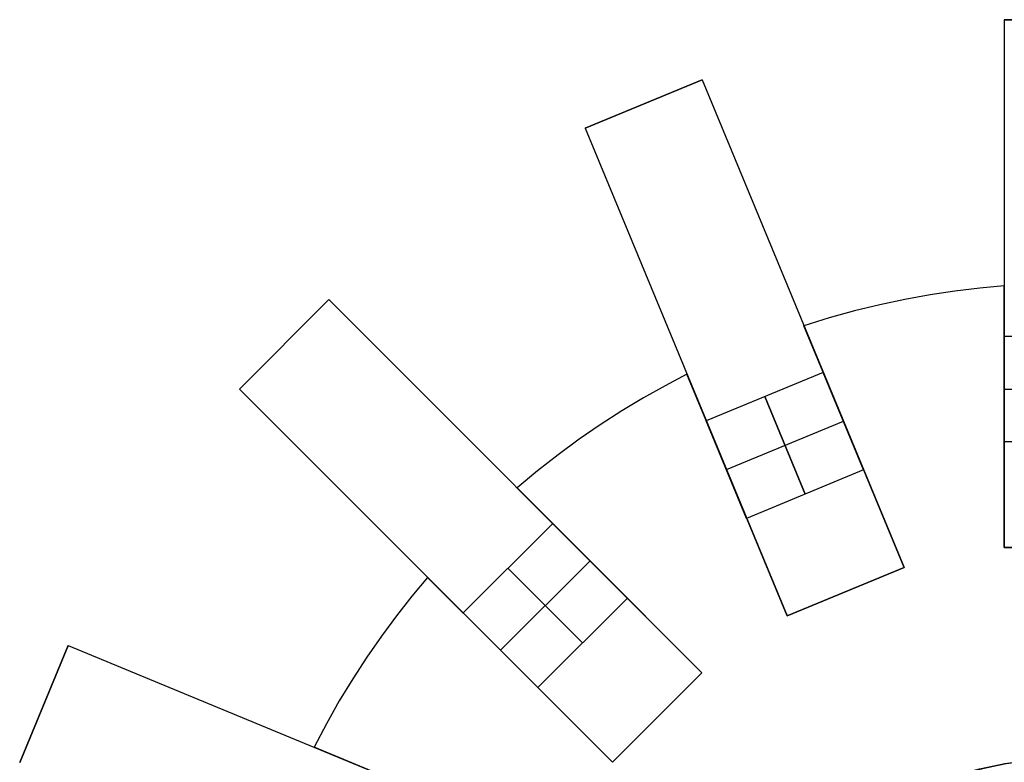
# Model space of a CAD drawing. Header units: millimetres. Extents: x 625 to 835, y 105 to 315.
# Tile 4 of 9: x 631 to 724, y 245 to 315. Entities that reach past the tile are written whole.
import ezdxf

# ---------------------------------------------------------------- set-up
doc = ezdxf.new("R2010")
doc.units = ezdxf.units.MM

msp = doc.modelspace()

# ---------------------------------------------------------------- linework, layer by layer
at = {"extrusion": (1, 0, 0)}
for points in [[(315, -504.005), (315, -20.005)], [(315, -20.005), (314.983, -18.981), (314.93, -17.958), (314.843, -16.937), (314.721, -15.92), (314.564, -14.908), (314.373, -13.901), (314.147, -12.902), (313.888, -11.911), (313.594, -10.93), (313.268, -9.959), (312.908, -8.999), (312.516, -8.053), (312.092, -7.12), (311.637, -6.203), (311.15, -5.302), (310.633, -4.417), (310.085, -3.551), (309.509, -2.705), (308.904, -1.878), (308.271, -1.072), (307.611, -0.289), (306.925, 0.472), (306.213, 1.208), (305.477, 1.92), (304.716, 2.606), (303.933, 3.266), (303.127, 3.899), (302.3, 4.504), (301.454, 5.08), (300.588, 5.628), (299.703, 6.145), (298.802, 6.632), (297.885, 7.087), (296.952, 7.511), (296.006, 7.903), (295.046, 8.263), (294.075, 8.589), (293.094, 8.883), (292.103, 9.142), (291.104, 9.368), (290.097, 9.559), (289.085, 9.716), (288.068, 9.838), (287.047, 9.925), (286.024, 9.978), (285, 9.995)], [(285, -534.005), (286.024, -533.988), (287.047, -533.935), (288.068, -533.848), (289.085, -533.726), (290.097, -533.569), (291.104, -533.378), (292.103, -533.152), (293.094, -532.893), (294.075, -532.599), (295.046, -532.273), (296.006, -531.913), (296.952, -531.521), (297.885, -531.097), (298.802, -530.642), (299.703, -530.155), (300.588, -529.638), (301.454, -529.09), (302.3, -528.514), (303.127, -527.909), (303.933, -527.276), (304.716, -526.616), (305.477, -525.93), (306.213, -525.218), (306.925, -524.482), (307.611, -523.721), (308.271, -522.938), (308.904, -522.132), (309.509, -521.305), (310.085, -520.459), (310.633, -519.593), (311.15, -518.708), (311.637, -517.807), (312.092, -516.89), (312.516, -515.957), (312.908, -515.011), (313.268, -514.051), (313.594, -513.08), (313.888, -512.099), (314.147, -511.108), (314.373, -510.109), (314.564, -509.102), (314.721, -508.09), (314.843, -507.073), (314.93, -506.052), (314.983, -505.029), (315, -504.005)], [(309.303, -20.005), (309.303, -504.005)], [(307.007, -504.005), (307.007, -20.005)], [(304.711, -504.005), (304.711, -20.005)], [(290, 9.575), (290, -533.585)], [(289.775, -524.005), (289.775, -512.005)], [(289.775, -12.005), (289.775, -0.005)], [(288.489, -20.005), (288.489, -504.005)], [(286.206, 9.575), (286.206, -533.585)], [(285.998, -524.005), (285.998, -512.005)], [(285.998, -12.005), (285.998, -0.005)], [(284.246, -504.005), (284.246, -20.005)], [(281.614, 9.575), (281.614, -533.585)], [(281.406, -524.005), (281.406, -512.005)], [(281.406, -12.005), (281.406, -0.005)], [(280.004, -504.005), (280.004, -20.005)], [(275, 9.995), (274.659, 9.989), (274.318, 9.972), (273.977, 9.943), (273.638, 9.902), (273.301, 9.85), (272.965, 9.786), (272.632, 9.711), (272.302, 9.624), (271.975, 9.526), (271.651, 9.418), (271.331, 9.298), (271.016, 9.167), (270.705, 9.026), (270.399, 8.874), (270.099, 8.712), (269.804, 8.539), (269.515, 8.357), (269.233, 8.165), (268.958, 7.963), (268.689, 7.752), (268.428, 7.532), (268.174, 7.303), (267.929, 7.066), (267.692, 6.821), (267.463, 6.567), (267.243, 6.306), (267.032, 6.037), (266.83, 5.762), (266.638, 5.48), (266.456, 5.191), (266.283, 4.896), (266.121, 4.596), (265.969, 4.29), (265.828, 3.979), (265.697, 3.664), (265.577, 3.344), (265.469, 3.02), (265.371, 2.693), (265.284, 2.363), (265.209, 2.03), (265.145, 1.694), (265.093, 1.357), (265.052, 1.018), (265.023, 0.677), (265.006, 0.336), (265, -0.005)], [(265, -524.005), (265.006, -524.346), (265.023, -524.687), (265.052, -525.028), (265.093, -525.367), (265.145, -525.704), (265.209, -526.04), (265.284, -526.373), (265.371, -526.703), (265.469, -527.03), (265.577, -527.354), (265.697, -527.674), (265.828, -527.989), (265.969, -528.3), (266.121, -528.606), (266.283, -528.906), (266.456, -529.201), (266.638, -529.49), (266.83, -529.772), (267.032, -530.047), (267.243, -530.316), (267.463, -530.577), (267.692, -530.831), (267.929, -531.076), (268.174, -531.313), (268.428, -531.542), (268.689, -531.762), (268.958, -531.973), (269.233, -532.175), (269.515, -532.367), (269.804, -532.549), (270.099, -532.722), (270.399, -532.884), (270.705, -533.036), (271.016, -533.177), (271.331, -533.308), (271.651, -533.428), (271.975, -533.536), (272.302, -533.634), (272.632, -533.721), (272.965, -533.796), (273.301, -533.86), (273.638, -533.912), (273.977, -533.953), (274.318, -533.982), (274.659, -533.999), (275, -534.005)], [(270.811, 9.575), (270.811, -533.585)], [(270.652, -524.005), (270.652, -512.005)], [(270.652, -12.005), (270.652, -0.005)], [(265, -12.005), (265, -512.005)], [(262.326, 9.575), (262.326, -533.585)], [(263.109, -512.005), (263.109, -12.005)], [(262.167, -524.005), (262.167, -512.005)], [(262.167, -12.005), (262.167, -0.005)], [(260.813, -12.005), (260.813, -512.005)], [(258.517, -12.005), (258.517, -512.005)], [(255.725, -20.005), (255.725, -504.005)], [(253.134, -512.005), (253.134, -12.005)], [(250.182, -504.005), (250.182, -20.005)], [(248.891, -12.005), (248.891, -512.005)], [(246.158, 9.575), (246.158, -533.585)], [(246.072, -524.005), (246.072, -512.005)], [(246.072, -12.005), (246.072, -0.005)], [(244.648, -12.005), (244.648, -512.005)]]:
    msp.add_lwpolyline(points, dxfattribs=at)
for points in [[(736, 315), (724, 315)], [(736, 315), (724, 315)], [(724, 315), (736, 315)], [(724, 315), (724, 265)], [(695.362, 309.303), (684.275, 304.711)], [(695.362, 309.303), (684.275, 304.711)], [(684.275, 304.711), (695.362, 309.303)], [(684.275, 304.711), (695.362, 309.303)], [(695.362, 309.303), (714.496, 263.109)], [(684.275, 304.711), (703.409, 258.517)], [(724, 289.775), (721.672, 289.565), (719.325, 289.285), (716.962, 288.93), (714.585, 288.501), (712.199, 287.994), (709.806, 287.409), (707.41, 286.744), (705.015, 285.998)], [(724, 289.775), (721.672, 289.565), (719.325, 289.285), (716.962, 288.93), (714.585, 288.501), (712.199, 287.994), (709.806, 287.409), (707.41, 286.744), (705.015, 285.998)], [(724, 289.775), (721.672, 289.565), (719.325, 289.285), (716.962, 288.93), (714.585, 288.501), (712.199, 287.994), (709.806, 287.409), (707.41, 286.744), (705.015, 285.998)], [(724, 289.775), (721.672, 289.565), (719.325, 289.285), (716.962, 288.93), (714.585, 288.501), (712.199, 287.994), (709.806, 287.409), (707.41, 286.744), (705.015, 285.998)], [(724, 289.775), (721.672, 289.565), (719.325, 289.285), (716.962, 288.93), (714.585, 288.501), (712.199, 287.994), (709.806, 287.409), (707.41, 286.744), (705.015, 285.998)], [(724, 289.775), (721.672, 289.565), (719.325, 289.285), (716.962, 288.93), (714.585, 288.501), (712.199, 287.994), (709.806, 287.409), (707.41, 286.744), (705.015, 285.998)], [(724, 289.775), (724, 280)], [(724, 280), (724, 289.775)], [(724, 289.775), (724, 280)], [(724, 280), (724, 289.775)], [(659.996, 288.489), (651.511, 280.004)], [(659.996, 288.489), (651.511, 280.004)], [(651.511, 280.004), (659.996, 288.489)], [(659.996, 288.489), (695.352, 253.134)], [(708.755, 276.968), (705.015, 285.998)], [(705.015, 285.998), (708.755, 276.968)], [(708.755, 276.968), (705.015, 285.998)], [(705.015, 285.998), (708.755, 276.968)], [(724, 285), (724, 275)], [(724, 275), (724, 285)], [(736, 285), (724, 285)], [(736, 285), (724, 285)], [(693.928, 281.406), (691.858, 280.322), (689.797, 279.164), (687.749, 277.933), (685.718, 276.626), (683.707, 275.245), (681.72, 273.789), (679.761, 272.258), (677.833, 270.652)], [(693.928, 281.406), (691.858, 280.322), (689.797, 279.164), (687.749, 277.933), (685.718, 276.626), (683.707, 275.245), (681.72, 273.789), (679.761, 272.258), (677.833, 270.652)], [(693.928, 281.406), (691.858, 280.322), (689.797, 279.164), (687.749, 277.933), (685.718, 276.626), (683.707, 275.245), (681.72, 273.789), (679.761, 272.258), (677.833, 270.652)], [(693.928, 281.406), (691.858, 280.322), (689.797, 279.164), (687.749, 277.933), (685.718, 276.626), (683.707, 275.245), (681.72, 273.789), (679.761, 272.258), (677.833, 270.652)], [(693.928, 281.406), (691.858, 280.322), (689.797, 279.164), (687.749, 277.933), (685.718, 276.626), (683.707, 275.245), (681.72, 273.789), (679.761, 272.258), (677.833, 270.652)], [(693.928, 281.406), (691.858, 280.322), (689.797, 279.164), (687.749, 277.933), (685.718, 276.626), (683.707, 275.245), (681.72, 273.789), (679.761, 272.258), (677.833, 270.652)], [(693.928, 281.406), (697.669, 272.375)], [(697.669, 272.375), (693.928, 281.406)], [(693.928, 281.406), (697.669, 272.375)], [(697.669, 272.375), (693.928, 281.406)], [(706.842, 281.587), (695.755, 276.995)], [(706.842, 281.587), (695.755, 276.995)], [(710.669, 272.348), (706.842, 281.587)], [(706.842, 281.587), (710.669, 272.348)], [(651.511, 280.004), (686.866, 244.648)], [(724, 280), (724, 265)], [(724, 265), (724, 280)], [(724, 280), (724, 265)], [(724, 265), (724, 280)], [(724, 280), (736, 280)], [(724, 280), (736, 280)], [(701.299, 279.291), (705.126, 270.052)], [(705.126, 270.052), (701.299, 279.291)], [(695.755, 276.995), (699.582, 267.756)], [(699.582, 267.756), (695.755, 276.995)], [(697.669, 272.375), (708.755, 276.968)], [(697.669, 272.375), (708.755, 276.968)], [(714.496, 263.109), (708.755, 276.968)], [(708.755, 276.968), (714.496, 263.109)], [(714.496, 263.109), (708.755, 276.968)], [(708.755, 276.968), (714.496, 263.109)], [(736, 275), (724, 275)], [(736, 275), (724, 275)], [(697.669, 272.375), (703.409, 258.517)], [(703.409, 258.517), (697.669, 272.375)], [(697.669, 272.375), (703.409, 258.517)], [(703.409, 258.517), (697.669, 272.375)], [(710.669, 272.348), (699.582, 267.756)], [(710.669, 272.348), (699.582, 267.756)], [(684.745, 263.74), (677.833, 270.652)], [(677.833, 270.652), (684.745, 263.74)], [(684.745, 263.74), (677.833, 270.652)], [(677.833, 270.652), (684.745, 263.74)], [(681.21, 267.276), (672.724, 258.79)], [(681.21, 267.276), (672.724, 258.79)], [(688.281, 260.205), (681.21, 267.276)], [(681.21, 267.276), (688.281, 260.205)], [(724, 265), (736, 265)], [(736, 265), (724, 265)], [(736, 265), (724, 265)], [(736, 265), (724, 265)], [(724, 265), (736, 265)], [(676.26, 255.255), (684.745, 263.74)], [(676.26, 255.255), (684.745, 263.74)], [(695.352, 253.134), (684.745, 263.74)], [(684.745, 263.74), (695.352, 253.134)], [(695.352, 253.134), (684.745, 263.74)], [(684.745, 263.74), (695.352, 253.134)], [(676.967, 263.033), (684.038, 255.962)], [(684.038, 255.962), (676.967, 263.033)], [(703.409, 258.517), (714.496, 263.109)], [(714.496, 263.109), (703.409, 258.517)], [(714.496, 263.109), (703.409, 258.517)], [(714.496, 263.109), (703.409, 258.517)], [(703.409, 258.517), (714.496, 263.109)], [(669.348, 262.167), (667.85, 260.373), (666.389, 258.514), (664.968, 256.593), (663.592, 254.609), (662.262, 252.563), (660.984, 250.457), (659.76, 248.293), (658.594, 246.072)], [(669.348, 262.167), (667.85, 260.373), (666.389, 258.514), (664.968, 256.593), (663.592, 254.609), (662.262, 252.563), (660.984, 250.457), (659.76, 248.293), (658.594, 246.072)], [(669.348, 262.167), (667.85, 260.373), (666.389, 258.514), (664.968, 256.593), (663.592, 254.609), (662.262, 252.563), (660.984, 250.457), (659.76, 248.293), (658.594, 246.072)], [(669.348, 262.167), (667.85, 260.373), (666.389, 258.514), (664.968, 256.593), (663.592, 254.609), (662.262, 252.563), (660.984, 250.457), (659.76, 248.293), (658.594, 246.072)], [(669.348, 262.167), (667.85, 260.373), (666.389, 258.514), (664.968, 256.593), (663.592, 254.609), (662.262, 252.563), (660.984, 250.457), (659.76, 248.293), (658.594, 246.072)], [(669.348, 262.167), (667.85, 260.373), (666.389, 258.514), (664.968, 256.593), (663.592, 254.609), (662.262, 252.563), (660.984, 250.457), (659.76, 248.293), (658.594, 246.072)], [(669.348, 262.167), (676.26, 255.255)], [(676.26, 255.255), (669.348, 262.167)], [(669.348, 262.167), (676.26, 255.255)], [(676.26, 255.255), (669.348, 262.167)], [(688.281, 260.205), (679.795, 251.719)], [(688.281, 260.205), (679.795, 251.719)], [(672.724, 258.79), (679.795, 251.719)], [(679.795, 251.719), (672.724, 258.79)], [(635.289, 255.725), (630.697, 244.638)], [(635.289, 255.725), (630.697, 244.638)], [(630.697, 244.638), (635.289, 255.725)], [(635.289, 255.725), (681.483, 236.591)], [(676.26, 255.255), (686.866, 244.648)], [(686.866, 244.648), (676.26, 255.255)], [(676.26, 255.255), (686.866, 244.648)], [(686.866, 244.648), (676.26, 255.255)], [(686.866, 244.648), (695.352, 253.134)], [(695.352, 253.134), (686.866, 244.648)], [(695.352, 253.134), (686.866, 244.648)], [(695.352, 253.134), (686.866, 244.648)], [(686.866, 244.648), (695.352, 253.134)], [(686.866, 244.648), (695.352, 253.134)], [(667.625, 242.331), (658.594, 246.072)], [(658.594, 246.072), (667.625, 242.331)], [(667.625, 242.331), (658.594, 246.072)], [(658.594, 246.072), (667.625, 242.331)]]:
    msp.add_lwpolyline(points)
at = {"extrusion": (0.92388, 0.382683, -7.30978e-15)}
msp.add_lwpolyline([(-10.344, 9.995), (-9.32, 9.978), (-8.297, 9.925), (-7.276, 9.838), (-6.259, 9.716), (-5.247, 9.559), (-4.241, 9.368), (-3.241, 9.142), (-2.25, 8.883), (-1.269, 8.589), (-0.298, 8.263), (0.661, 7.903), (1.608, 7.511), (2.54, 7.087), (3.458, 6.632), (4.359, 6.145), (5.243, 5.628), (6.109, 5.08), (6.956, 4.504), (7.783, 3.899), (8.588, 3.266), (9.372, 2.606), (10.132, 1.92), (10.869, 1.208), (11.581, 0.472), (12.267, -0.289), (12.927, -1.072), (13.56, -1.878), (14.165, -2.705), (14.741, -3.551), (15.288, -4.417), (15.806, -5.302), (16.292, -6.203), (16.748, -7.12), (17.172, -8.053), (17.564, -8.999), (17.924, -9.959), (18.25, -10.93), (18.543, -11.911), (18.803, -12.902), (19.028, -13.901), (19.22, -14.908), (19.376, -15.92), (19.499, -16.937), (19.586, -17.958), (19.638, -18.981), (19.656, -20.005)], dxfattribs=at)
at = {"extrusion": (0.92388, 0.382683, -9.29482e-15)}
msp.add_lwpolyline([(19.656, -504.005), (19.638, -505.029), (19.586, -506.052), (19.499, -507.073), (19.376, -508.09), (19.22, -509.102), (19.028, -510.109), (18.803, -511.108), (18.543, -512.099), (18.25, -513.08), (17.924, -514.051), (17.564, -515.011), (17.172, -515.957), (16.748, -516.89), (16.292, -517.807), (15.806, -518.708), (15.288, -519.593), (14.741, -520.459), (14.165, -521.305), (13.56, -522.132), (12.927, -522.938), (12.267, -523.721), (11.581, -524.482), (10.869, -525.218), (10.132, -525.93), (9.372, -526.616), (8.588, -527.276), (7.783, -527.909), (6.956, -528.514), (6.109, -529.09), (5.243, -529.638), (4.359, -530.155), (3.458, -530.642), (2.54, -531.097), (1.608, -531.521), (0.661, -531.913), (-0.298, -532.273), (-1.269, -532.599), (-2.25, -532.893), (-3.241, -533.152), (-4.241, -533.378), (-5.247, -533.569), (-6.259, -533.726), (-7.276, -533.848), (-8.297, -533.935), (-9.32, -533.988), (-10.344, -534.005)], dxfattribs=at)
at = {"extrusion": (0.92388, 0.382683, 1.85852e-15)}
msp.add_lwpolyline([(19.656, -20.005), (19.638, -18.981), (19.586, -17.958), (19.499, -16.937), (19.376, -15.92), (19.22, -14.908), (19.028, -13.901), (18.803, -12.902), (18.543, -11.911), (18.25, -10.93), (17.924, -9.959), (17.564, -8.999), (17.172, -8.053), (16.748, -7.12), (16.292, -6.203), (15.806, -5.302), (15.288, -4.417), (14.741, -3.551), (14.165, -2.705), (13.56, -1.878), (12.927, -1.072), (12.267, -0.289), (11.581, 0.472), (10.869, 1.208), (10.132, 1.92), (9.372, 2.606), (8.588, 3.266), (7.783, 3.899), (6.956, 4.504), (6.109, 5.08), (5.243, 5.628), (4.359, 6.145), (3.458, 6.632), (2.54, 7.087), (1.608, 7.511), (0.661, 7.903), (-0.298, 8.263), (-1.269, 8.589), (-2.25, 8.883), (-3.241, 9.142), (-4.241, 9.368), (-5.247, 9.559), (-6.259, 9.716), (-7.276, 9.838), (-8.297, 9.925), (-9.32, 9.978), (-10.344, 9.995)], dxfattribs=at)
at = {"extrusion": (0.92388, 0.382683, -2.08757e-15)}
msp.add_lwpolyline([(-10.344, -534.005), (-9.32, -533.988), (-8.297, -533.935), (-7.276, -533.848), (-6.259, -533.726), (-5.247, -533.569), (-4.241, -533.378), (-3.241, -533.152), (-2.25, -532.893), (-1.269, -532.599), (-0.298, -532.273), (0.661, -531.913), (1.608, -531.521), (2.54, -531.097), (3.458, -530.642), (4.359, -530.155), (5.243, -529.638), (6.109, -529.09), (6.956, -528.514), (7.783, -527.909), (8.588, -527.276), (9.372, -526.616), (10.132, -525.93), (10.869, -525.218), (11.581, -524.482), (12.267, -523.721), (12.927, -522.938), (13.56, -522.132), (14.165, -521.305), (14.741, -520.459), (15.288, -519.593), (15.806, -518.708), (16.292, -517.807), (16.748, -516.89), (17.172, -515.957), (17.564, -515.011), (17.924, -514.051), (18.25, -513.08), (18.543, -512.099), (18.803, -511.108), (19.028, -510.109), (19.22, -509.102), (19.376, -508.09), (19.499, -507.073), (19.586, -506.052), (19.638, -505.029), (19.656, -504.005)], dxfattribs=at)
at = {"extrusion": (0.92388, 0.382683, 1.87166e-15)}
msp.add_lwpolyline([(19.656, -20.005), (19.638, -18.981), (19.586, -17.958), (19.499, -16.937), (19.376, -15.92), (19.22, -14.908), (19.028, -13.901), (18.803, -12.902), (18.543, -11.911), (18.25, -10.93), (17.924, -9.959), (17.564, -8.999), (17.172, -8.053), (16.748, -7.12), (16.292, -6.203), (15.806, -5.302), (15.288, -4.417), (14.741, -3.551), (14.165, -2.705), (13.56, -1.878), (12.927, -1.072), (12.267, -0.289), (11.581, 0.472), (10.869, 1.208), (10.132, 1.92), (9.372, 2.606), (8.588, 3.266), (7.783, 3.899), (6.956, 4.504), (6.109, 5.08), (5.243, 5.628), (4.359, 6.145), (3.458, 6.632), (2.54, 7.087), (1.608, 7.511), (0.661, 7.903), (-0.298, 8.263), (-1.269, 8.589), (-2.25, 8.883), (-3.241, 9.142), (-4.241, 9.368), (-5.247, 9.559), (-6.259, 9.716), (-7.276, 9.838), (-8.297, 9.925), (-9.32, 9.978), (-10.344, 9.995)], dxfattribs=at)
at = {"extrusion": (0.92388, 0.382683, -2.77671e-15)}
msp.add_lwpolyline([(-10.344, -534.005), (-9.32, -533.988), (-8.297, -533.935), (-7.276, -533.848), (-6.259, -533.726), (-5.247, -533.569), (-4.241, -533.378), (-3.241, -533.152), (-2.25, -532.893), (-1.269, -532.599), (-0.298, -532.273), (0.661, -531.913), (1.608, -531.521), (2.54, -531.097), (3.458, -530.642), (4.359, -530.155), (5.243, -529.638), (6.109, -529.09), (6.956, -528.514), (7.783, -527.909), (8.588, -527.276), (9.372, -526.616), (10.132, -525.93), (10.869, -525.218), (11.581, -524.482), (12.267, -523.721), (12.927, -522.938), (13.56, -522.132), (14.165, -521.305), (14.741, -520.459), (15.288, -519.593), (15.806, -518.708), (16.292, -517.807), (16.748, -516.89), (17.172, -515.957), (17.564, -515.011), (17.924, -514.051), (18.25, -513.08), (18.543, -512.099), (18.803, -511.108), (19.028, -510.109), (19.22, -509.102), (19.376, -508.09), (19.499, -507.073), (19.586, -506.052), (19.638, -505.029), (19.656, -504.005)], dxfattribs=at)
at = {"extrusion": (0.707107, 0.707107, -1.91722e-15)}
msp.add_lwpolyline([(-292.696, 9.995), (-291.671, 9.978), (-290.648, 9.925), (-289.628, 9.838), (-288.611, 9.716), (-287.598, 9.559), (-286.592, 9.368), (-285.593, 9.142), (-284.602, 8.883), (-283.62, 8.589), (-282.649, 8.263), (-281.69, 7.903), (-280.743, 7.511), (-279.811, 7.087), (-278.894, 6.632), (-277.992, 6.145), (-277.108, 5.628), (-276.242, 5.08), (-275.395, 4.504), (-274.568, 3.899), (-273.763, 3.266), (-272.979, 2.606), (-272.219, 1.92), (-271.482, 1.208), (-270.77, 0.472), (-270.084, -0.289), (-269.424, -1.072), (-268.791, -1.878), (-268.186, -2.705), (-267.61, -3.551), (-267.063, -4.417), (-266.546, -5.302), (-266.059, -6.203), (-265.603, -7.12), (-265.179, -8.053), (-264.787, -8.999), (-264.428, -9.959), (-264.101, -10.93), (-263.808, -11.911), (-263.549, -12.902), (-263.323, -13.901), (-263.132, -14.908), (-262.975, -15.92), (-262.853, -16.937), (-262.765, -17.958), (-262.713, -18.981), (-262.696, -20.005)], dxfattribs=at)
at = {"extrusion": (-0.707107, -0.707107, 0)}
msp.add_lwpolyline([(262.696, -504.005), (262.713, -505.029), (262.765, -506.052), (262.853, -507.073), (262.975, -508.09), (263.132, -509.102), (263.323, -510.109), (263.549, -511.108), (263.808, -512.099), (264.101, -513.08), (264.428, -514.051), (264.787, -515.011), (265.179, -515.957), (265.603, -516.89), (266.059, -517.807), (266.546, -518.708), (267.063, -519.593), (267.61, -520.459), (268.186, -521.305), (268.791, -522.132), (269.424, -522.938), (270.084, -523.721), (270.77, -524.482), (271.482, -525.218), (272.219, -525.93), (272.979, -526.616), (273.763, -527.276), (274.568, -527.909), (275.395, -528.514), (276.242, -529.09), (277.108, -529.638), (277.992, -530.155), (278.894, -530.642), (279.811, -531.097), (280.743, -531.521), (281.69, -531.913), (282.649, -532.273), (283.62, -532.599), (284.602, -532.893), (285.593, -533.152), (286.592, -533.378), (287.598, -533.569), (288.611, -533.726), (289.628, -533.848), (290.648, -533.935), (291.671, -533.988), (292.696, -534.005)], dxfattribs=at)
at = {"extrusion": (0.707107, 0.707107, -1.86711e-15)}
msp.add_lwpolyline([(-262.696, -20.005), (-262.713, -18.981), (-262.765, -17.958), (-262.853, -16.937), (-262.975, -15.92), (-263.132, -14.908), (-263.323, -13.901), (-263.549, -12.902), (-263.808, -11.911), (-264.101, -10.93), (-264.428, -9.959), (-264.787, -8.999), (-265.179, -8.053), (-265.603, -7.12), (-266.059, -6.203), (-266.546, -5.302), (-267.063, -4.417), (-267.61, -3.551), (-268.186, -2.705), (-268.791, -1.878), (-269.424, -1.072), (-270.084, -0.289), (-270.77, 0.472), (-271.482, 1.208), (-272.219, 1.92), (-272.979, 2.606), (-273.763, 3.266), (-274.568, 3.899), (-275.395, 4.504), (-276.242, 5.08), (-277.108, 5.628), (-277.992, 6.145), (-278.894, 6.632), (-279.811, 7.087), (-280.743, 7.511), (-281.69, 7.903), (-282.649, 8.263), (-283.62, 8.589), (-284.602, 8.883), (-285.593, 9.142), (-286.592, 9.368), (-287.598, 9.559), (-288.611, 9.716), (-289.628, 9.838), (-290.648, 9.925), (-291.671, 9.978), (-292.696, 9.995)], dxfattribs=at)
at = {"extrusion": (0.707107, 0.707107, -2.70262e-15)}
msp.add_lwpolyline([(-292.696, -534.005), (-291.671, -533.988), (-290.648, -533.935), (-289.628, -533.848), (-288.611, -533.726), (-287.598, -533.569), (-286.592, -533.378), (-285.593, -533.152), (-284.602, -532.893), (-283.62, -532.599), (-282.649, -532.273), (-281.69, -531.913), (-280.743, -531.521), (-279.811, -531.097), (-278.894, -530.642), (-277.992, -530.155), (-277.108, -529.638), (-276.242, -529.09), (-275.395, -528.514), (-274.568, -527.909), (-273.763, -527.276), (-272.979, -526.616), (-272.219, -525.93), (-271.482, -525.218), (-270.77, -524.482), (-270.084, -523.721), (-269.424, -522.938), (-268.791, -522.132), (-268.186, -521.305), (-267.61, -520.459), (-267.063, -519.593), (-266.546, -518.708), (-266.059, -517.807), (-265.603, -516.89), (-265.179, -515.957), (-264.787, -515.011), (-264.428, -514.051), (-264.101, -513.08), (-263.808, -512.099), (-263.549, -511.108), (-263.323, -510.109), (-263.132, -509.102), (-262.975, -508.09), (-262.853, -507.073), (-262.765, -506.052), (-262.713, -505.029), (-262.696, -504.005)], dxfattribs=at)
at = {"extrusion": (0.707107, 0.707107, 5.51057e-15)}
msp.add_lwpolyline([(-262.696, -20.005), (-262.713, -18.981), (-262.765, -17.958), (-262.853, -16.937), (-262.975, -15.92), (-263.132, -14.908), (-263.323, -13.901), (-263.549, -12.902), (-263.808, -11.911), (-264.101, -10.93), (-264.428, -9.959), (-264.787, -8.999), (-265.179, -8.053), (-265.603, -7.12), (-266.059, -6.203), (-266.546, -5.302), (-267.063, -4.417), (-267.61, -3.551), (-268.186, -2.705), (-268.791, -1.878), (-269.424, -1.072), (-270.084, -0.289), (-270.77, 0.472), (-271.482, 1.208), (-272.219, 1.92), (-272.979, 2.606), (-273.763, 3.266), (-274.568, 3.899), (-275.395, 4.504), (-276.242, 5.08), (-277.108, 5.628), (-277.992, 6.145), (-278.894, 6.632), (-279.811, 7.087), (-280.743, 7.511), (-281.69, 7.903), (-282.649, 8.263), (-283.62, 8.589), (-284.602, 8.883), (-285.593, 9.142), (-286.592, 9.368), (-287.598, 9.559), (-288.611, 9.716), (-289.628, 9.838), (-290.648, 9.925), (-291.671, 9.978), (-292.696, 9.995)], dxfattribs=at)
at = {"extrusion": (0.707107, 0.707107, 4.57441e-15)}
msp.add_lwpolyline([(-292.696, -534.005), (-291.671, -533.988), (-290.648, -533.935), (-289.628, -533.848), (-288.611, -533.726), (-287.598, -533.569), (-286.592, -533.378), (-285.593, -533.152), (-284.602, -532.893), (-283.62, -532.599), (-282.649, -532.273), (-281.69, -531.913), (-280.743, -531.521), (-279.811, -531.097), (-278.894, -530.642), (-277.992, -530.155), (-277.108, -529.638), (-276.242, -529.09), (-275.395, -528.514), (-274.568, -527.909), (-273.763, -527.276), (-272.979, -526.616), (-272.219, -525.93), (-271.482, -525.218), (-270.77, -524.482), (-270.084, -523.721), (-269.424, -522.938), (-268.791, -522.132), (-268.186, -521.305), (-267.61, -520.459), (-267.063, -519.593), (-266.546, -518.708), (-266.059, -517.807), (-265.603, -516.89), (-265.179, -515.957), (-264.787, -515.011), (-264.428, -514.051), (-264.101, -513.08), (-263.808, -512.099), (-263.549, -511.108), (-263.323, -510.109), (-263.132, -509.102), (-262.975, -508.09), (-262.853, -507.073), (-262.765, -506.052), (-262.713, -505.029), (-262.696, -504.005)], dxfattribs=at)
at = {"extrusion": (0.92388, 0.382683, 3.37632e-15)}
msp.add_lwpolyline([(-30.344, -0.005), (-30.338, 0.336), (-30.321, 0.677), (-30.292, 1.018), (-30.251, 1.357), (-30.199, 1.694), (-30.135, 2.03), (-30.06, 2.363), (-29.973, 2.693), (-29.876, 3.02), (-29.767, 3.344), (-29.647, 3.664), (-29.516, 3.979), (-29.375, 4.29), (-29.223, 4.596), (-29.061, 4.896), (-28.888, 5.191), (-28.706, 5.48), (-28.514, 5.762), (-28.312, 6.037), (-28.101, 6.306), (-27.881, 6.567), (-27.653, 6.821), (-27.415, 7.066), (-27.17, 7.303), (-26.916, 7.532), (-26.655, 7.752), (-26.387, 7.963), (-26.111, 8.165), (-25.829, 8.357), (-25.54, 8.539), (-25.245, 8.712), (-24.945, 8.874), (-24.639, 9.026), (-24.328, 9.167), (-24.013, 9.298), (-23.693, 9.418), (-23.369, 9.526), (-23.042, 9.624), (-22.712, 9.711), (-22.379, 9.786), (-22.043, 9.85), (-21.706, 9.902), (-21.367, 9.943), (-21.027, 9.972), (-20.686, 9.989), (-20.344, 9.995)], dxfattribs=at)
at = {"extrusion": (0.92388, 0.382683, 2.19758e-14)}
msp.add_lwpolyline([(-30.344, -524.005), (-30.338, -524.346), (-30.321, -524.687), (-30.292, -525.028), (-30.251, -525.367), (-30.199, -525.704), (-30.135, -526.04), (-30.06, -526.373), (-29.973, -526.703), (-29.876, -527.03), (-29.767, -527.354), (-29.647, -527.674), (-29.516, -527.989), (-29.375, -528.3), (-29.223, -528.606), (-29.061, -528.906), (-28.888, -529.201), (-28.706, -529.49), (-28.514, -529.772), (-28.312, -530.047), (-28.101, -530.316), (-27.881, -530.577), (-27.653, -530.831), (-27.415, -531.076), (-27.17, -531.313), (-26.916, -531.542), (-26.655, -531.762), (-26.387, -531.973), (-26.111, -532.175), (-25.829, -532.367), (-25.54, -532.549), (-25.245, -532.722), (-24.945, -532.884), (-24.639, -533.036), (-24.328, -533.177), (-24.013, -533.308), (-23.693, -533.428), (-23.369, -533.536), (-23.042, -533.634), (-22.712, -533.721), (-22.379, -533.796), (-22.043, -533.86), (-21.706, -533.912), (-21.367, -533.953), (-21.027, -533.982), (-20.686, -533.999), (-20.344, -534.005)], dxfattribs=at)
at = {"extrusion": (0.92388, 0.382683, -3.35862e-16)}
msp.add_lwpolyline([(-20.344, 9.995), (-20.686, 9.989), (-21.027, 9.972), (-21.367, 9.943), (-21.706, 9.902), (-22.043, 9.85), (-22.379, 9.786), (-22.712, 9.711), (-23.042, 9.624), (-23.369, 9.526), (-23.693, 9.418), (-24.013, 9.298), (-24.328, 9.167), (-24.639, 9.026), (-24.945, 8.874), (-25.245, 8.712), (-25.54, 8.539), (-25.829, 8.357), (-26.111, 8.165), (-26.387, 7.963), (-26.655, 7.752), (-26.916, 7.532), (-27.17, 7.303), (-27.415, 7.066), (-27.653, 6.821), (-27.881, 6.567), (-28.101, 6.306), (-28.312, 6.037), (-28.514, 5.762), (-28.706, 5.48), (-28.888, 5.191), (-29.061, 4.896), (-29.223, 4.596), (-29.375, 4.29), (-29.516, 3.979), (-29.647, 3.664), (-29.767, 3.344), (-29.876, 3.02), (-29.973, 2.693), (-30.06, 2.363), (-30.135, 2.03), (-30.199, 1.694), (-30.251, 1.357), (-30.292, 1.018), (-30.321, 0.677), (-30.338, 0.336), (-30.344, -0.005)], dxfattribs=at)
at = {"extrusion": (0.92388, 0.382683, 3.46074e-16)}
msp.add_lwpolyline([(-30.344, -524.005), (-30.338, -524.346), (-30.321, -524.687), (-30.292, -525.028), (-30.251, -525.367), (-30.199, -525.704), (-30.135, -526.04), (-30.06, -526.373), (-29.973, -526.703), (-29.876, -527.03), (-29.767, -527.354), (-29.647, -527.674), (-29.516, -527.989), (-29.375, -528.3), (-29.223, -528.606), (-29.061, -528.906), (-28.888, -529.201), (-28.706, -529.49), (-28.514, -529.772), (-28.312, -530.047), (-28.101, -530.316), (-27.881, -530.577), (-27.653, -530.831), (-27.415, -531.076), (-27.17, -531.313), (-26.916, -531.542), (-26.655, -531.762), (-26.387, -531.973), (-26.111, -532.175), (-25.829, -532.367), (-25.54, -532.549), (-25.245, -532.722), (-24.945, -532.884), (-24.639, -533.036), (-24.328, -533.177), (-24.013, -533.308), (-23.693, -533.428), (-23.369, -533.536), (-23.042, -533.634), (-22.712, -533.721), (-22.379, -533.796), (-22.043, -533.86), (-21.706, -533.912), (-21.367, -533.953), (-21.027, -533.982), (-20.686, -533.999), (-20.344, -534.005)], dxfattribs=at)
at = {"extrusion": (0.92388, 0.382683, 7.11115e-15)}
msp.add_lwpolyline([(-20.344, 9.995), (-20.686, 9.989), (-21.027, 9.972), (-21.367, 9.943), (-21.706, 9.902), (-22.043, 9.85), (-22.379, 9.786), (-22.712, 9.711), (-23.042, 9.624), (-23.369, 9.526), (-23.693, 9.418), (-24.013, 9.298), (-24.328, 9.167), (-24.639, 9.026), (-24.945, 8.874), (-25.245, 8.712), (-25.54, 8.539), (-25.829, 8.357), (-26.111, 8.165), (-26.387, 7.963), (-26.655, 7.752), (-26.916, 7.532), (-27.17, 7.303), (-27.415, 7.066), (-27.653, 6.821), (-27.881, 6.567), (-28.101, 6.306), (-28.312, 6.037), (-28.514, 5.762), (-28.706, 5.48), (-28.888, 5.191), (-29.061, 4.896), (-29.223, 4.596), (-29.375, 4.29), (-29.516, 3.979), (-29.647, 3.664), (-29.767, 3.344), (-29.876, 3.02), (-29.973, 2.693), (-30.06, 2.363), (-30.135, 2.03), (-30.199, 1.694), (-30.251, 1.357), (-30.292, 1.018), (-30.321, 0.677), (-30.338, 0.336), (-30.344, -0.005)], dxfattribs=at)
at = {"extrusion": (0.92388, 0.382683, 4.05771e-15)}
msp.add_lwpolyline([(-30.344, -524.005), (-30.338, -524.346), (-30.321, -524.687), (-30.292, -525.028), (-30.251, -525.367), (-30.199, -525.704), (-30.135, -526.04), (-30.06, -526.373), (-29.973, -526.703), (-29.876, -527.03), (-29.767, -527.354), (-29.647, -527.674), (-29.516, -527.989), (-29.375, -528.3), (-29.223, -528.606), (-29.061, -528.906), (-28.888, -529.201), (-28.706, -529.49), (-28.514, -529.772), (-28.312, -530.047), (-28.101, -530.316), (-27.881, -530.577), (-27.653, -530.831), (-27.415, -531.076), (-27.17, -531.313), (-26.916, -531.542), (-26.655, -531.762), (-26.387, -531.973), (-26.111, -532.175), (-25.829, -532.367), (-25.54, -532.549), (-25.245, -532.722), (-24.945, -532.884), (-24.639, -533.036), (-24.328, -533.177), (-24.013, -533.308), (-23.693, -533.428), (-23.369, -533.536), (-23.042, -533.634), (-22.712, -533.721), (-22.379, -533.796), (-22.043, -533.86), (-21.706, -533.912), (-21.367, -533.953), (-21.027, -533.982), (-20.686, -533.999), (-20.344, -534.005)], dxfattribs=at)
at = {"extrusion": (0.707107, 0.707107, 3.40972e-15)}
msp.add_lwpolyline([(-312.696, -0.005), (-312.69, 0.336), (-312.672, 0.677), (-312.643, 1.018), (-312.602, 1.357), (-312.55, 1.694), (-312.486, 2.03), (-312.411, 2.363), (-312.325, 2.693), (-312.227, 3.02), (-312.118, 3.344), (-311.998, 3.664), (-311.868, 3.979), (-311.726, 4.29), (-311.574, 4.596), (-311.412, 4.896), (-311.24, 5.191), (-311.057, 5.48), (-310.865, 5.762), (-310.664, 6.037), (-310.453, 6.306), (-310.233, 6.567), (-310.004, 6.821), (-309.767, 7.066), (-309.521, 7.303), (-309.268, 7.532), (-309.006, 7.752), (-308.738, 7.963), (-308.462, 8.165), (-308.18, 8.357), (-307.891, 8.539), (-307.597, 8.712), (-307.296, 8.874), (-306.99, 9.026), (-306.68, 9.167), (-306.364, 9.298), (-306.044, 9.418), (-305.721, 9.526), (-305.393, 9.624), (-305.063, 9.711), (-304.73, 9.786), (-304.395, 9.85), (-304.057, 9.902), (-303.718, 9.943), (-303.378, 9.972), (-303.037, 9.989), (-302.696, 9.995)], dxfattribs=at)
at = {"extrusion": (0.707107, 0.707107, 6.86992e-15)}
msp.add_lwpolyline([(-302.696, -534.005), (-303.037, -533.999), (-303.378, -533.982), (-303.718, -533.953), (-304.057, -533.912), (-304.395, -533.86), (-304.73, -533.796), (-305.063, -533.721), (-305.393, -533.634), (-305.721, -533.536), (-306.044, -533.428), (-306.364, -533.308), (-306.68, -533.177), (-306.99, -533.036), (-307.296, -532.884), (-307.597, -532.722), (-307.891, -532.549), (-308.18, -532.367), (-308.462, -532.175), (-308.738, -531.973), (-309.006, -531.762), (-309.268, -531.542), (-309.521, -531.313), (-309.767, -531.076), (-310.004, -530.831), (-310.233, -530.577), (-310.453, -530.316), (-310.664, -530.047), (-310.865, -529.772), (-311.057, -529.49), (-311.24, -529.201), (-311.412, -528.906), (-311.574, -528.606), (-311.726, -528.3), (-311.868, -527.989), (-311.998, -527.674), (-312.118, -527.354), (-312.227, -527.03), (-312.325, -526.703), (-312.411, -526.373), (-312.486, -526.04), (-312.55, -525.704), (-312.602, -525.367), (-312.643, -525.028), (-312.672, -524.687), (-312.69, -524.346), (-312.696, -524.005)], dxfattribs=at)
at = {"extrusion": (0.382683, 0.92388, 8.75064e-16)}
msp.add_lwpolyline([(-519.069, 9.995), (-518.044, 9.978), (-517.021, 9.925), (-516.001, 9.838), (-514.984, 9.716), (-513.971, 9.559), (-512.965, 9.368), (-511.966, 9.142), (-510.975, 8.883), (-509.993, 8.589), (-509.022, 8.263), (-508.063, 7.903), (-507.117, 7.511), (-506.184, 7.087), (-505.267, 6.632), (-504.365, 6.145), (-503.481, 5.628), (-502.615, 5.08), (-501.768, 4.504), (-500.941, 3.899), (-500.136, 3.266), (-499.352, 2.606), (-498.592, 1.92), (-497.855, 1.208), (-497.143, 0.472), (-496.457, -0.289), (-495.797, -1.072), (-495.164, -1.878), (-494.559, -2.705), (-493.983, -3.551), (-493.436, -4.417), (-492.919, -5.302), (-492.432, -6.203), (-491.976, -7.12), (-491.552, -8.053), (-491.16, -8.999), (-490.801, -9.959), (-490.474, -10.93), (-490.181, -11.911), (-489.922, -12.902), (-489.696, -13.901), (-489.505, -14.908), (-489.348, -15.92), (-489.226, -16.937), (-489.138, -17.958), (-489.086, -18.981), (-489.069, -20.005)], dxfattribs=at)
at = {"extrusion": (0.382683, 0.92388, -3.50952e-15)}
msp.add_lwpolyline([(-489.069, -504.005), (-489.086, -505.029), (-489.138, -506.052), (-489.226, -507.073), (-489.348, -508.09), (-489.505, -509.102), (-489.696, -510.109), (-489.922, -511.108), (-490.181, -512.099), (-490.474, -513.08), (-490.801, -514.051), (-491.16, -515.011), (-491.552, -515.957), (-491.976, -516.89), (-492.432, -517.807), (-492.919, -518.708), (-493.436, -519.593), (-493.983, -520.459), (-494.559, -521.305), (-495.164, -522.132), (-495.797, -522.938), (-496.457, -523.721), (-497.143, -524.482), (-497.855, -525.218), (-498.592, -525.93), (-499.352, -526.616), (-500.136, -527.276), (-500.941, -527.909), (-501.768, -528.514), (-502.615, -529.09), (-503.481, -529.638), (-504.365, -530.155), (-505.267, -530.642), (-506.184, -531.097), (-507.117, -531.521), (-508.063, -531.913), (-509.022, -532.273), (-509.993, -532.599), (-510.975, -532.893), (-511.966, -533.152), (-512.965, -533.378), (-513.971, -533.569), (-514.984, -533.726), (-516.001, -533.848), (-517.021, -533.935), (-518.044, -533.988), (-519.069, -534.005)], dxfattribs=at)
at = {"extrusion": (0.707107, 0.707107, 4.883e-15)}
msp.add_lwpolyline([(-302.696, 9.995), (-303.037, 9.989), (-303.378, 9.972), (-303.718, 9.943), (-304.057, 9.902), (-304.395, 9.85), (-304.73, 9.786), (-305.063, 9.711), (-305.393, 9.624), (-305.721, 9.526), (-306.044, 9.418), (-306.364, 9.298), (-306.68, 9.167), (-306.99, 9.026), (-307.296, 8.874), (-307.597, 8.712), (-307.891, 8.539), (-308.18, 8.357), (-308.462, 8.165), (-308.738, 7.963), (-309.006, 7.752), (-309.268, 7.532), (-309.521, 7.303), (-309.767, 7.066), (-310.004, 6.821), (-310.233, 6.567), (-310.453, 6.306), (-310.664, 6.037), (-310.865, 5.762), (-311.057, 5.48), (-311.24, 5.191), (-311.412, 4.896), (-311.574, 4.596), (-311.726, 4.29), (-311.868, 3.979), (-311.998, 3.664), (-312.118, 3.344), (-312.227, 3.02), (-312.325, 2.693), (-312.411, 2.363), (-312.486, 2.03), (-312.55, 1.694), (-312.602, 1.357), (-312.643, 1.018), (-312.672, 0.677), (-312.69, 0.336), (-312.696, -0.005)], dxfattribs=at)
at = {"extrusion": (0.707107, 0.707107, 2.8062e-15)}
msp.add_lwpolyline([(-312.696, -524.005), (-312.69, -524.346), (-312.672, -524.687), (-312.643, -525.028), (-312.602, -525.367), (-312.55, -525.704), (-312.486, -526.04), (-312.411, -526.373), (-312.325, -526.703), (-312.227, -527.03), (-312.118, -527.354), (-311.998, -527.674), (-311.868, -527.989), (-311.726, -528.3), (-311.574, -528.606), (-311.412, -528.906), (-311.24, -529.201), (-311.057, -529.49), (-310.865, -529.772), (-310.664, -530.047), (-310.453, -530.316), (-310.233, -530.577), (-310.004, -530.831), (-309.767, -531.076), (-309.521, -531.313), (-309.268, -531.542), (-309.006, -531.762), (-308.738, -531.973), (-308.462, -532.175), (-308.18, -532.367), (-307.891, -532.549), (-307.597, -532.722), (-307.296, -532.884), (-306.99, -533.036), (-306.68, -533.177), (-306.364, -533.308), (-306.044, -533.428), (-305.721, -533.536), (-305.393, -533.634), (-305.063, -533.721), (-304.73, -533.796), (-304.395, -533.86), (-304.057, -533.912), (-303.718, -533.953), (-303.378, -533.982), (-303.037, -533.999), (-302.696, -534.005)], dxfattribs=at)
at = {"extrusion": (0.707107, 0.707107, 5.4464e-15)}
msp.add_lwpolyline([(-302.696, 9.995), (-303.037, 9.989), (-303.378, 9.972), (-303.718, 9.943), (-304.057, 9.902), (-304.395, 9.85), (-304.73, 9.786), (-305.063, 9.711), (-305.393, 9.624), (-305.721, 9.526), (-306.044, 9.418), (-306.364, 9.298), (-306.68, 9.167), (-306.99, 9.026), (-307.296, 8.874), (-307.597, 8.712), (-307.891, 8.539), (-308.18, 8.357), (-308.462, 8.165), (-308.738, 7.963), (-309.006, 7.752), (-309.268, 7.532), (-309.521, 7.303), (-309.767, 7.066), (-310.004, 6.821), (-310.233, 6.567), (-310.453, 6.306), (-310.664, 6.037), (-310.865, 5.762), (-311.057, 5.48), (-311.24, 5.191), (-311.412, 4.896), (-311.574, 4.596), (-311.726, 4.29), (-311.868, 3.979), (-311.998, 3.664), (-312.118, 3.344), (-312.227, 3.02), (-312.325, 2.693), (-312.411, 2.363), (-312.486, 2.03), (-312.55, 1.694), (-312.602, 1.357), (-312.643, 1.018), (-312.672, 0.677), (-312.69, 0.336), (-312.696, -0.005)], dxfattribs=at)
at = {"extrusion": (0.707107, 0.707107, 8.26851e-15)}
msp.add_lwpolyline([(-312.696, -524.005), (-312.69, -524.346), (-312.672, -524.687), (-312.643, -525.028), (-312.602, -525.367), (-312.55, -525.704), (-312.486, -526.04), (-312.411, -526.373), (-312.325, -526.703), (-312.227, -527.03), (-312.118, -527.354), (-311.998, -527.674), (-311.868, -527.989), (-311.726, -528.3), (-311.574, -528.606), (-311.412, -528.906), (-311.24, -529.201), (-311.057, -529.49), (-310.865, -529.772), (-310.664, -530.047), (-310.453, -530.316), (-310.233, -530.577), (-310.004, -530.831), (-309.767, -531.076), (-309.521, -531.313), (-309.268, -531.542), (-309.006, -531.762), (-308.738, -531.973), (-308.462, -532.175), (-308.18, -532.367), (-307.891, -532.549), (-307.597, -532.722), (-307.296, -532.884), (-306.99, -533.036), (-306.68, -533.177), (-306.364, -533.308), (-306.044, -533.428), (-305.721, -533.536), (-305.393, -533.634), (-305.063, -533.721), (-304.73, -533.796), (-304.395, -533.86), (-304.057, -533.912), (-303.718, -533.953), (-303.378, -533.982), (-303.037, -533.999), (-302.696, -534.005)], dxfattribs=at)
at = {"extrusion": (0.382683, 0.92388, 4.56128e-16)}
msp.add_lwpolyline([(-489.069, -20.005), (-489.086, -18.981), (-489.138, -17.958), (-489.226, -16.937), (-489.348, -15.92), (-489.505, -14.908), (-489.696, -13.901), (-489.922, -12.902), (-490.181, -11.911), (-490.474, -10.93), (-490.801, -9.959), (-491.16, -8.999), (-491.552, -8.053), (-491.976, -7.12), (-492.432, -6.203), (-492.919, -5.302), (-493.436, -4.417), (-493.983, -3.551), (-494.559, -2.705), (-495.164, -1.878), (-495.797, -1.072), (-496.457, -0.289), (-497.143, 0.472), (-497.855, 1.208), (-498.592, 1.92), (-499.352, 2.606), (-500.136, 3.266), (-500.941, 3.899), (-501.768, 4.504), (-502.615, 5.08), (-503.481, 5.628), (-504.365, 6.145), (-505.267, 6.632), (-506.184, 7.087), (-507.117, 7.511), (-508.063, 7.903), (-509.022, 8.263), (-509.993, 8.589), (-510.975, 8.883), (-511.966, 9.142), (-512.965, 9.368), (-513.971, 9.559), (-514.984, 9.716), (-516.001, 9.838), (-517.021, 9.925), (-518.044, 9.978), (-519.069, 9.995)], dxfattribs=at)
at = {"extrusion": (0.382683, 0.92388, 3.51445e-16)}
msp.add_lwpolyline([(-519.069, -534.005), (-518.044, -533.988), (-517.021, -533.935), (-516.001, -533.848), (-514.984, -533.726), (-513.971, -533.569), (-512.965, -533.378), (-511.966, -533.152), (-510.975, -532.893), (-509.993, -532.599), (-509.022, -532.273), (-508.063, -531.913), (-507.117, -531.521), (-506.184, -531.097), (-505.267, -530.642), (-504.365, -530.155), (-503.481, -529.638), (-502.615, -529.09), (-501.768, -528.514), (-500.941, -527.909), (-500.136, -527.276), (-499.352, -526.616), (-498.592, -525.93), (-497.855, -525.218), (-497.143, -524.482), (-496.457, -523.721), (-495.797, -522.938), (-495.164, -522.132), (-494.559, -521.305), (-493.983, -520.459), (-493.436, -519.593), (-492.919, -518.708), (-492.432, -517.807), (-491.976, -516.89), (-491.552, -515.957), (-491.16, -515.011), (-490.801, -514.051), (-490.474, -513.08), (-490.181, -512.099), (-489.922, -511.108), (-489.696, -510.109), (-489.505, -509.102), (-489.348, -508.09), (-489.226, -507.073), (-489.138, -506.052), (-489.086, -505.029), (-489.069, -504.005)], dxfattribs=at)
at = {"extrusion": (0.000142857, -2.84161e-05, 1)}
msp.add_lwpolyline([(765.075, 209.985), (765.054, 211.203), (764.99, 212.419), (764.884, 213.632), (764.736, 214.841), (764.546, 216.044), (764.315, 217.239), (764.042, 218.426), (763.728, 219.603), (763.373, 220.768), (762.977, 221.919), (762.542, 223.057), (762.068, 224.178), (761.555, 225.283), (761.003, 226.369), (760.415, 227.435), (759.789, 228.48), (759.128, 229.502), (758.431, 230.501), (757.7, 231.475), (756.936, 232.423), (756.139, 233.344), (755.311, 234.237), (754.452, 235.1), (753.563, 235.933), (752.646, 236.734), (751.702, 237.503), (750.732, 238.239), (749.736, 238.941), (748.717, 239.607), (747.675, 240.238), (746.612, 240.832), (745.529, 241.388), (744.427, 241.907), (743.308, 242.387), (742.173, 242.828), (741.023, 243.229), (739.86, 243.59), (738.685, 243.91), (737.499, 244.189), (736.305, 244.426), (735.103, 244.622), (733.895, 244.776), (732.682, 244.888), (731.466, 244.957), (730.249, 244.985), (729.031, 244.97), (727.815, 244.912), (726.601, 244.812), (725.391, 244.67), (724.188, 244.486), (722.991, 244.261), (721.803, 243.994), (720.625, 243.685), (719.458, 243.336), (718.304, 242.946), (717.165, 242.517), (716.041, 242.048), (714.934, 241.541), (713.845, 240.995), (712.776, 240.411), (711.728, 239.791), (710.702, 239.135), (709.7, 238.443), (708.722, 237.717), (707.77, 236.958), (706.846, 236.165), (705.949, 235.341), (705.081, 234.487), (704.244, 233.602), (703.438, 232.689), (702.664, 231.749), (701.924, 230.782), (701.217, 229.79), (700.546, 228.774), (699.91, 227.736), (699.311, 226.675), (698.749, 225.595), (698.225, 224.496), (697.739, 223.379)], dxfattribs=at)
at = {"extrusion": (-0.000142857, 2.84161e-05, 1)}
msp.add_lwpolyline([(697.591, 223.408), (698.077, 224.525), (698.601, 225.625), (699.163, 226.705), (699.762, 227.765), (700.398, 228.804), (701.069, 229.82), (701.776, 230.812), (702.516, 231.778), (703.29, 232.719), (704.096, 233.632), (704.933, 234.516), (705.801, 235.371), (706.698, 236.195), (707.622, 236.987), (708.574, 237.747), (709.552, 238.473), (710.554, 239.164), (711.58, 239.821), (712.628, 240.441), (713.697, 241.024), (714.786, 241.57), (715.893, 242.078), (717.017, 242.546), (718.156, 242.976), (719.31, 243.365), (720.477, 243.715), (721.655, 244.023), (722.843, 244.29), (724.04, 244.516), (725.243, 244.7), (726.453, 244.842), (727.667, 244.941), (728.883, 244.999), (730.101, 245.014), (731.318, 244.987), (732.534, 244.917), (733.747, 244.805), (734.955, 244.652), (736.157, 244.456), (737.351, 244.218), (738.537, 243.939), (739.712, 243.619), (740.875, 243.258), (742.025, 242.857), (743.16, 242.417), (744.279, 241.937), (745.381, 241.418), (746.464, 240.861), (747.527, 240.267), (748.569, 239.637), (749.588, 238.97), (750.584, 238.269), (751.554, 237.533), (752.498, 236.764), (753.415, 235.962), (754.304, 235.13), (755.163, 234.266), (755.991, 233.374), (756.788, 232.453), (757.552, 231.505), (758.283, 230.531), (758.98, 229.532), (759.641, 228.509), (760.267, 227.464), (760.855, 226.398), (761.407, 225.312), (761.92, 224.208), (762.394, 223.086), (762.829, 221.949), (763.225, 220.797), (763.58, 219.632), (763.894, 218.456), (764.167, 217.269), (764.398, 216.073), (764.588, 214.87), (764.736, 213.662), (764.842, 212.448), (764.906, 211.232), (764.927, 210.015)], dxfattribs=at)

doc.saveas('drawing.dxf')
